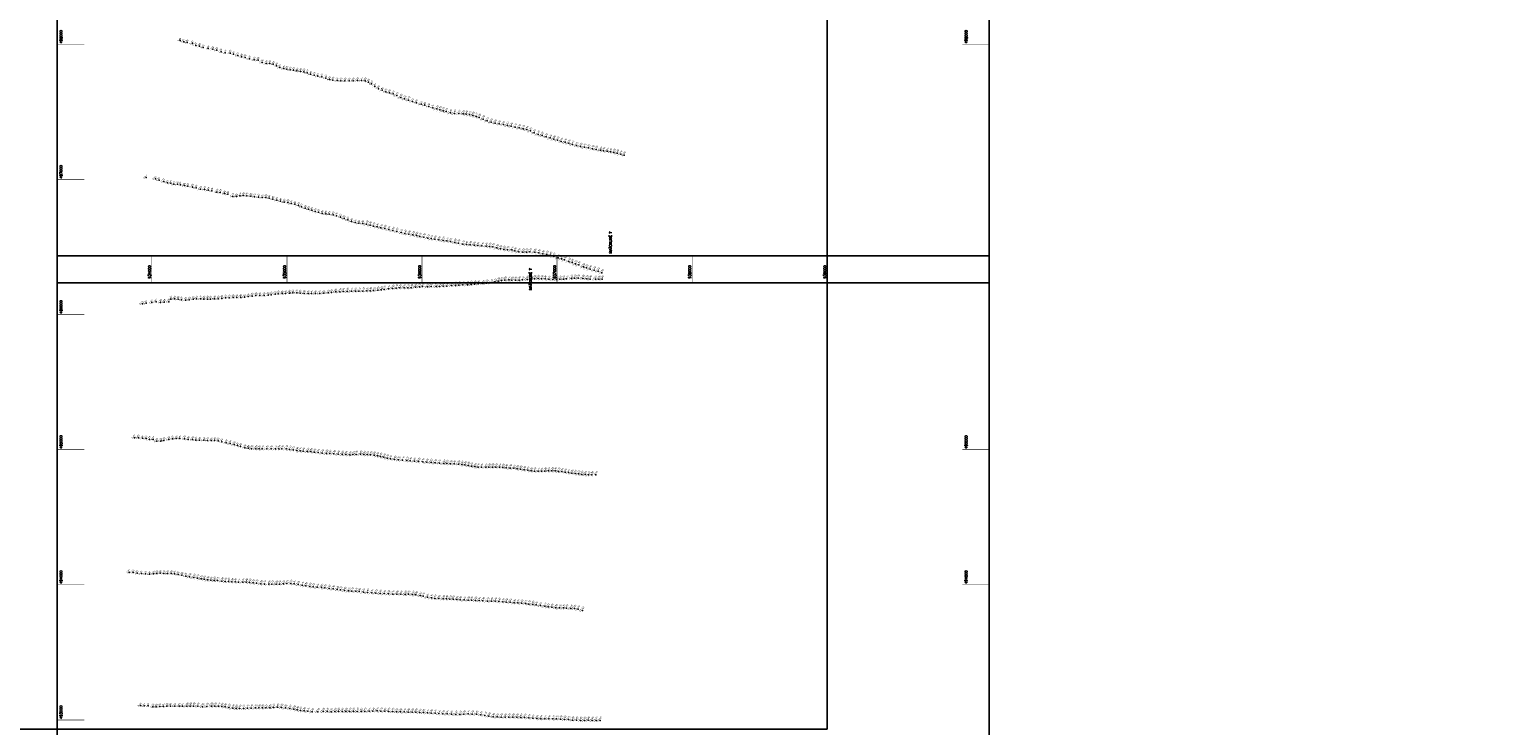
# Model space of a CAD drawing. Header units: feet. Extents: x 923032 to 950902, y 470215 to 606658.
# Tile 3 of 66: x 933094 to 944000, y 492958 to 498111. Entities that reach past the tile are written whole.
import ezdxf
from ezdxf.enums import TextEntityAlignment as Align

# ---------------------------------------------------------------- set-up
doc = ezdxf.new("R2010")
doc.units = ezdxf.units.FT
doc.header["$MEASUREMENT"] = 0
doc.header["$XCLIPFRAME"] = 0
doc.header["$PDSIZE"] = 100
doc.linetypes.add('DASHED', pattern=[0.75, 0.5, -0.25])
doc.linetypes.add('DASHED2', pattern=[0.375, 0.25, -0.125])
doc.layers.add('ALIGNSPACE-24x36', color=1, linetype='DASHED2', plot=False)
for name, color, linetype in [('ELEV8', 7, 'Continuous'), ('GRID-LABELS-X', 7, 'Continuous'), ('GRID-LABELS-Y', 7, 'Continuous'), ('GRID-TICKS-X', 7, 'Continuous'), ('GRID-TICKS-Y', 7, 'Continuous'), ('MATCHLINE', 7, 'DASHED'), ('POINTS8', 7, 'Continuous')]:
    doc.layers.add(name, color=color, linetype=linetype)
doc.layers.add('MrSID', color=251, linetype='Continuous', transparency=0.2)
doc.styles.add('MM-STANDARD', font='txt', dxfattribs={"height": 1})
doc.styles.get("Standard").update_dxf_attribs({"font": 'simplex.shx'})
picture_1 = doc.add_image_def('image1.sid', size_in_pixel=(6320, 6967))

msp = doc.modelspace()

# ---------------------------------------------------------------- linework, layer by layer
at = {"layer": 'ALIGNSPACE-24x36'}
for points in [[(933300, 500490), (940200, 500490), (940200, 496235), (933300, 496235)], [(933300, 496435), (940200, 496435), (940200, 492179), (933300, 492179)]]:
    msp.add_lwpolyline(points, close=True, dxfattribs=at)
at = {"layer": 'GRID-TICKS-X', "const_width": 4, "flags": 128}
for points in [[(934000, 496435), (934000, 496235)], [(935000, 496435), (935000, 496235)], [(936000, 496435), (936000, 496235)], [(937000, 496435), (937000, 496235)], [(938000, 496435), (938000, 496235)], [(939000, 496435), (939000, 496235)]]:
    msp.add_lwpolyline(points, dxfattribs=at)
at = {"layer": 'GRID-TICKS-Y', "const_width": 4, "flags": 128}
for points in [[(933300, 498000), (933500, 498000)], [(940000, 498000), (940200, 498000)], [(933300, 497000), (933500, 497000)], [(933300, 496000), (933500, 496000)], [(933300, 495000), (933500, 495000)], [(940000, 495000), (940200, 495000)], [(933300, 494000), (933500, 494000)], [(940000, 494000), (940200, 494000)], [(933300, 493000), (933500, 493000)]]:
    msp.add_lwpolyline(points, dxfattribs=at)
at = {"layer": 'MATCHLINE'}
for p, q in [((933300, 496435), (939300, 496435)), ((933300, 496235), (939300, 496235))]:
    msp.add_line(p, q, dxfattribs=at)
at = {"layer": 'POINTS8', "color": 250, "linetype": 'Continuous', "lineweight": 0, "transparency": 33554687}
for p in [(934210, 498030, 9), (934236, 498021, 9), (934262, 498016, 8), (934302, 498007, 6), (934325, 497994, 7), (934354, 497988, 3), (934381, 497978, 3), (934417, 497971, 3), (934451, 497965, 3), (934481, 497959, 2), (934513, 497947, 2), (934543, 497939, 2), (934580, 497937, -1), (934604, 497929, -2), (934636, 497918, -4), (934663, 497909, -3), (934690, 497904, -3), (934722, 497893, -2), (934758, 497887, -2), (934786, 497883, -2), (934816, 497868, -3), (934847, 497860, -4), (934873, 497859, -4), (934899, 497854, -4), (934923, 497843, -4), (934948, 497830, -4), (934977, 497823, -4), (935000, 497818, -4), (935024, 497813, -3), (935049, 497809, -3), (935074, 497804, -4), (935100, 497801, -4), (935126, 497797, -5), (935150, 497790, -5), (935175, 497780, -5), (935202, 497772, -6), (935229, 497766, -6), (935258, 497760, -6), (935288, 497752, -6), (935316, 497742, -6), (935341, 497737, -6), (935371, 497733, -5), (935400, 497731, -6), (935430, 497730, -6), (935460, 497731, -7), (935491, 497732, -8), (935522, 497733, -8), (935552, 497734, -9), (935580, 497732, -9), (935603, 497722, -8), (935627, 497708, -8), (935651, 497690, -8), (935678, 497673, -8), (935706, 497661, -8), (935733, 497650, -8), (935759, 497643, -9), (935786, 497635, -10), (935814, 497622, -11), (935843, 497608, -11), (935871, 497597, -11), (935900, 497589, -10), (935929, 497578, -9), (935959, 497569, -9), (935993, 497558, -8), (936020, 497550, -8), (936050, 497540, -9), (936080, 497532, -10), (936110, 497524, -11), (936133, 497517, -12), (936156, 497510, -13), (936179, 497503, -13), (936210, 497495, -13), (936240, 497490, -13), (936272, 497489, -14), (936304, 497487, -14), (936328, 497484, -14), (936353, 497481, -15), (936377, 497475, -15), (936400, 497468, -15), (936424, 497460, -16), (936453, 497448, -16), (936482, 497435, -17), (936512, 497425, -16), (936541, 497418, -16), (936572, 497412, -16), (936603, 497407, -16), (936632, 497401, -16), (936661, 497395, -15), (936691, 497389, -15), (936720, 497383, -16), (936749, 497377, -16), (936776, 497370, -16), (936803, 497360, -16), (936830, 497346, -16), (936859, 497335, -16), (936889, 497327, -16), (936919, 497317, -16), (936950, 497308, -16), (936977, 497299, -16), (937004, 497291, -16), (937031, 497283, -16), (937060, 497276, -16), (937087, 497270, -16), (937114, 497261, -16), (937145, 497252, -17), (937174, 497245, -17), (937203, 497239, -17), (937233, 497234, -17), (937263, 497228, -17), (937290, 497223, -17), (937321, 497218, -16), (937345, 497214, -16), (937370, 497210, -16), (937395, 497206, -16), (937421, 497201, -16), (937446, 497196, -16), (937471, 497189, -17), (937496, 497181, -16), (933957, 497015, 7), (934026, 497005, 7), (934053, 496997, 7), (934088, 496987, 7), (934115, 496977, 8), (934140, 496973, 7), (934164, 496966, 6), (934189, 496966, 5), (934213, 496962, 5), (934242, 496957, 2), (934266, 496951, 0), (934300, 496945, -2), (934328, 496939, -3), (934360, 496928, -4), (934391, 496926, -4), (934417, 496921, -4), (934444, 496917, -3), (934482, 496908, -3), (934507, 496905, -3), (934539, 496896, -4), (934562, 496891, -4), (934652, 496881, -5), (934677, 496882, -5), (934704, 496880, -5), (934599, 496876, -4), (934627, 496874, -5), (934734, 496877, -6), (934761, 496873, -5), (934790, 496871, -4), (934817, 496868, -4), (934845, 496867, -4), (934869, 496863, -4), (934897, 496855, -4), (934925, 496847, -5), (934952, 496840, -7), (934980, 496834, -7), (935008, 496830, -7), (935032, 496823, -6), (935059, 496817, -6), (935085, 496809, -5), (935109, 496799, -5), (935136, 496788, -6), (935160, 496780, -6), (935184, 496773, -6), (935209, 496765, -6), (935234, 496758, -6), (935261, 496750, -6), (935287, 496746, -6), (935313, 496743, -6), (935342, 496740, -7), (935368, 496732, -7), (935397, 496723, -8), (935423, 496712, -8), (935451, 496701, -9), (935478, 496691, -9), (935505, 496683, -10), (935533, 496677, -10), (935561, 496674, -10), (935590, 496670, -10), (935616, 496663, -10), (935642, 496656, -10), (935667, 496650, -10), (935696, 496644, -11), (935725, 496638, -11), (935754, 496630, -11), (935784, 496623, -11), (935813, 496616, -11), (935847, 496608, -12), (935874, 496601, -12), (935903, 496596, -13), (935933, 496591, -13), (935959, 496586, -13), (935985, 496580, -13), (936014, 496574, -14), (936044, 496567, -14), (936069, 496563, -14), (936095, 496559, -14), (936125, 496553, -15), (936156, 496550, -15), (936183, 496546, -15), (936211, 496541, -16), (936243, 496535, -15), (936270, 496530, -15), (936303, 496523, -15), (936329, 496519, -15), (936357, 496518, -16), (936386, 496514, -16), (936413, 496511, -16), (936444, 496509, -16), (936474, 496507, -16), (936500, 496505, -17), (936525, 496502, -17), (936555, 496495, -16), (936581, 496488, -16), (936607, 496483, -16), (936634, 496481, -16), (936664, 496479, -16), (936688, 496472, -16), (936716, 496466, -16), (936747, 496464, -16), (936774, 496464, -16), (936799, 496465, -16), (936835, 496463, -16), (936865, 496457, -16), (936895, 496450, -16), (936925, 496446, -16), (936951, 496440, -16), (936975, 496431, -16), (937008, 496421, -16), (937032, 496413, -16), (937056, 496406, -16), (937088, 496394, -16), (937112, 496386, -16), (937137, 496376, -16), (937161, 496368, -16), (937195, 496355, -17), (937218, 496346, -17), (937244, 496338, -17), (936390, 496226, -16), (936417, 496228, -16), (936451, 496230, -16), (936478, 496233, -16), (936513, 496237, -16), (936540, 496242, -16), (936565, 496248, -16), (936589, 496252, -16), (936614, 496256, -16), (936642, 496257, -16), (936666, 496255, -16), (936692, 496255, -16), (936719, 496256, -16), (936745, 496257, -16), (936779, 496260, -16), (936807, 496263, -16), (936833, 496266, -16), (936860, 496268, -16), (936885, 496266, -16), (936912, 496265, -16), (936938, 496262, -16), (936969, 496260, -16), (936997, 496260, -16), (937021, 496262, -16), (937047, 496263, -16), (937071, 496265, -16), (937106, 496268, -16), (937130, 496270, -16), (937157, 496270, -16), (937191, 496269, -16), (937220, 496266, -17), (937245, 496264, -17), (937275, 496330, -17), (937284, 496262, -17), (937304, 496322, -17), (937309, 496263, -17), (937332, 496311, -17), (937334, 496263, -17), (934167, 496117, -6), (934330, 496117, -4), (934360, 496117, -4), (934465, 496117, -6), (934491, 496118, -7), (934517, 496121, -7), (934545, 496124, -7), (934573, 496125, -8), (934601, 496126, -8), (934629, 496126, -8), (934658, 496128, -8), (934686, 496130, -8), (934713, 496134, -7), (934742, 496138, -6), (934771, 496141, -7), (934800, 496141, -7), (934831, 496141, -8), (934860, 496144, -7), (934884, 496147, -8), (934912, 496152, -7), (934936, 496155, -8), (934965, 496156, -8), (934989, 496157, -8), (935018, 496160, -8), (935044, 496161, -9), (935073, 496161, -8), (935097, 496160, -8), (935127, 496158, -9), (935158, 496157, -8), (935182, 496157, -9), (935212, 496156, -10), (935244, 496157, -9), (935274, 496159, -9), (935305, 496162, -9), (935329, 496164, -10), (935361, 496168, -10), (935391, 496170, -10), (935416, 496171, -10), (935446, 496172, -10), (935477, 496173, -10), (935507, 496173, -10), (935532, 496174, -11), (935562, 496175, -11), (935591, 496176, -12), (935617, 496177, -12), (935642, 496178, -12), (935672, 496182, -13), (935697, 496184, -13), (935721, 496187, -13), (935751, 496191, -14), (935782, 496194, -14), (935809, 496197, -14), (935836, 496198, -14), (935867, 496200, -14), (935896, 496200, -15), (935921, 496200, -15), (935951, 496204, -15), (935981, 496207, -15), (936005, 496208, -15), (936041, 496207, -15), (936068, 496208, -15), (936104, 496209, -15), (936130, 496209, -16), (936157, 496211, -16), (936185, 496212, -16), (936219, 496215, -16), (936247, 496217, -16), (936274, 496219, -16), (936302, 496220, -16), (936336, 496222, -16), (936363, 496224, -16), (933930, 496081, 6), (933959, 496085, 6), (934001, 496090, 3), (934032, 496095, 1), (934065, 496091, -2), (934092, 496092, -3), (934125, 496094, -6), (934141, 496116, -5), (934194, 496114, -7), (934220, 496109, -7), (934248, 496107, -7), (934276, 496110, -5), (934305, 496115, -4), (934386, 496116, -5), (934411, 496116, -5), (934435, 496116, -6), (933871, 495089, 7), (933900, 495089, 4), (933930, 495085, 2), (933958, 495083, 0), (933982, 495077, -3), (934011, 495077, -5), (934036, 495063, -6), (934066, 495064, -6), (934090, 495068, -6), (934125, 495075, -6), (934153, 495080, -6), (934180, 495084, -6), (934207, 495084, -6), (934242, 495082, -6), (934270, 495077, -6), (934302, 495075, -6), (934326, 495072, -6), (934352, 495070, -7), (934386, 495070, -6), (934413, 495069, -7), (934439, 495069, -7), (934464, 495068, -7), (934490, 495066, -8), (934517, 495059, -8), (934551, 495052, -8), (934580, 495046, -8), (934609, 495039, -9), (934633, 495032, -9), (934657, 495025, -9), (934689, 495015, -10), (934714, 495011, -10), (934738, 495008, -10), (934769, 495007, -11), (934794, 495007, -11), (934818, 495006, -11), (934851, 495007, -11), (934883, 495007, -11), (934915, 495007, -12), (934939, 495008, -12), (934963, 495008, -12), (934995, 495007, -12), (935020, 495003, -12), (935046, 494999, -12), (935073, 494994, -12), (935097, 494991, -12), (935121, 494989, -13), (935152, 494987, -12), (935177, 494986, -13), (935204, 494982, -13), (935231, 494979, -13), (935262, 494975, -13), (935293, 494973, -13), (935317, 494972, -13), (935348, 494970, -14), (935380, 494967, -14), (935410, 494965, -14), (935436, 494964, -14), (935465, 494963, -13), (935489, 494964, -14), (935513, 494966, -13), (935545, 494967, -13), (935570, 494966, -14), (935595, 494964, -14), (935620, 494963, -14), (935645, 494960, -14), (935670, 494956, -14), (935694, 494951, -14), (935718, 494945, -14), (935742, 494939, -14), (935766, 494934, -14), (935797, 494928, -14), (935827, 494925, -14), (935857, 494924, -14), (935889, 494921, -14), (935913, 494919, -14), (935944, 494915, -14), (935975, 494913, -14), (936006, 494910, -14), (936036, 494907, -14), (936067, 494906, -15), (936098, 494903, -15), (936129, 494901, -15), (936161, 494899, -14), (936185, 494898, -15), (936212, 494896, -15), (936239, 494895, -15), (936270, 494894, -15), (936294, 494891, -15), (936318, 494888, -15), (936342, 494884, -15), (936366, 494879, -15), (936391, 494875, -15), (936415, 494872, -15), (936440, 494871, -15), (936472, 494870, -15), (936496, 494871, -15), (936522, 494872, -15), (936547, 494872, -15), (936573, 494871, -16), (936599, 494869, -16), (936623, 494867, -16), (936654, 494865, -16), (936679, 494863, -16), (936705, 494860, -16), (936730, 494856, -16), (936757, 494852, -16), (936783, 494848, -16), (936808, 494844, -16), (936833, 494842, -16), (936859, 494841, -16), (936884, 494841, -16), (936910, 494842, -16), (936936, 494844, -16), (936962, 494844, -16), (936986, 494843, -16), (937011, 494840, -16), (937035, 494838, -16), (937059, 494834, -16), (937084, 494831, -16), (937109, 494827, -16), (937134, 494824, -16), (937159, 494821, -16), (937183, 494818, -16), (937208, 494816, -16), (937233, 494814, -16), (937257, 494814, -16), (937288, 494815, -16), (933833, 494092, 7), (933862, 494091, 8), (933892, 494086, 4), (933923, 494083, 1), (933952, 494081, -2), (933983, 494078, -4), (934012, 494082, -6), (934036, 494084, -7), (934061, 494086, -7), (934090, 494085, -8), (934117, 494084, -8), (934144, 494084, -8), (934168, 494082, -8), (934194, 494077, -9), (934223, 494071, -9), (934251, 494065, -10), (934279, 494060, -10), (934310, 494055, -10), (934339, 494050, -10), (934364, 494045, -10), (934388, 494041, -10), (934413, 494037, -10), (934437, 494034, -11), (934461, 494033, -10), (934486, 494031, -11), (934518, 494028, -11), (934543, 494026, -11), (934567, 494025, -11), (934592, 494023, -12), (934617, 494022, -12), (934641, 494020, -12), (934673, 494021, -12), (934699, 494020, -12), (934723, 494018, -12), (934750, 494015, -11), (934775, 494012, -11), (934807, 494008, -11), (934833, 494006, -12), (934865, 494006, -12), (934889, 494006, -12), (934920, 494006, -12), (934944, 494005, -13), (934974, 494008, -13), (934999, 494009, -13), (935028, 494010, -13), (935053, 494007, -13), (935084, 494002, -13), (935114, 493997, -13), (935140, 493993, -13), (935170, 493989, -13), (935194, 493985, -13), (935225, 493982, -13), (935256, 493980, -13), (935281, 493977, -14), (935312, 493973, -13), (935343, 493970, -13), (935373, 493965, -13), (935397, 493962, -13), (935427, 493958, -13), (935457, 493955, -13), (935481, 493954, -14), (935511, 493952, -14), (935535, 493950, -14), (935566, 493946, -14), (935596, 493944, -14), (935628, 493940, -14), (935659, 493939, -14), (935690, 493937, -14), (935721, 493935, -14), (935752, 493934, -14), (935783, 493932, -14), (935814, 493931, -14), (935844, 493930, -14), (935875, 493929, -14), (935900, 493930, -14), (935931, 493929, -14), (935955, 493926, -14), (935986, 493921, -14), (936009, 493915, -14), (936040, 493908, -14), (936070, 493903, -14), (936094, 493900, -14), (936125, 493898, -15), (936157, 493897, -15), (936181, 493896, -14), (936206, 493895, -14), (936230, 493894, -15), (936258, 493891, -15), (936283, 493889, -15), (936313, 493888, -15), (936342, 493887, -15), (936366, 493887, -15), (936396, 493885, -15), (936423, 493883, -15), (936451, 493882, -15), (936486, 493880, -15), (936514, 493880, -15), (936543, 493879, -15), (936570, 493877, -15), (936598, 493874, -15), (936624, 493872, -16), (936653, 493871, -16), (936683, 493868, -16), (936709, 493866, -16), (936737, 493864, -16), (936766, 493861, -16), (936791, 493858, -16), (936820, 493855, -16), (936846, 493851, -16), (936877, 493846, -16), (936909, 493841, -16), (936934, 493837, -16), (936961, 493834, -16), (936991, 493831, -16), (937019, 493829, -16), (937047, 493829, -16), (937071, 493828, -16), (937103, 493826, -16), (937129, 493825, -16), (937157, 493821, -16), (937188, 493811, -16), (933917, 493106, 8), (933944, 493104, 4), (933972, 493104, 1), (934008, 493097, -2), (934033, 493097, -4), (934059, 493099, -6), (934086, 493100, -7), (934112, 493101, -7), (934137, 493102, -7), (934169, 493102, -8), (934203, 493102, -9), (934227, 493102, -9), (934259, 493102, -10), (934284, 493102, -10), (934309, 493102, -10), (934341, 493101, -10), (934375, 493098, -11), (934408, 493099, -11), (934442, 493103, -10), (934467, 493103, -10), (934493, 493102, -11), (934518, 493099, -11), (934543, 493097, -11), (934571, 493092, -11), (934599, 493088, -11), (934624, 493085, -11), (934649, 493085, -11), (934678, 493085, -12), (934708, 493086, -12), (934736, 493088, -12), (934768, 493089, -12), (934793, 493089, -12), (934819, 493089, -12), (934844, 493089, -12), (934873, 493090, -12), (934900, 493093, -12), (934930, 493094, -12), (934960, 493093, -13), (934990, 493089, -13), (935021, 493085, -13), (935052, 493080, -14), (935077, 493075, -14), (935100, 493071, -14), (935127, 493068, -14), (935156, 493064, -14), (935381, 493063, -14), (935464, 493063, -14), (935492, 493063, -14), (935520, 493063, -14), (935578, 493063, -14), (935608, 493064, -14), (935637, 493066, -14), (935667, 493067, -14), (935696, 493066, -14), (935724, 493064, -15), (935753, 493063, -15), (935188, 493061, -14), (935229, 493061, -14), (935269, 493062, -14), (935299, 493062, -14), (935327, 493061, -14), (935355, 493062, -14), (935409, 493062, -14), (935437, 493062, -14), (935549, 493062, -14), (935782, 493062, -15), (935811, 493061, -15), (935841, 493060, -15), (935869, 493059, -15), (935898, 493058, -14), (935927, 493058, -14), (935954, 493058, -14), (935982, 493056, -14), (936011, 493054, -15), (936040, 493052, -15), (936068, 493051, -14), (936097, 493049, -14), (936126, 493047, -14), (936155, 493046, -15), (936186, 493044, -15), (936218, 493042, -15), (936250, 493041, -15), (936281, 493041, -15), (936310, 493043, -15), (936341, 493044, -15), (936372, 493043, -15), (936404, 493042, -15), (936435, 493038, -15), (936466, 493033, -15), (936496, 493028, -15), (936527, 493024, -15), (936557, 493022, -15), (936586, 493021, -15), (936616, 493020, -15), (936644, 493021, -15), (936673, 493021, -15), (936703, 493020, -15), (936731, 493019, -16), (936760, 493019, -16), (936790, 493016, -15), (936820, 493012, -16), (936850, 493010, -16), (936879, 493009, -15), (936909, 493007, -15), (936938, 493008, -15), (936968, 493008, -16), (936997, 493007, -16), (937026, 493006, -16), (937055, 493004, -16), (937085, 493002, -16), (937114, 492999, -16), (937144, 492998, -15), (937174, 492997, -15), (937203, 492997, -16), (937231, 492998, -16), (937260, 492997, -16), (937289, 492997, -16), (937318, 492997, -16)]:
    msp.add_point(p, dxfattribs=at)

# ---------------------------------------------------------------- texts
at = {"layer": 'ELEV8', "color": 18, "true_color": 0x000000, "transparency": 33554687, "style": 'MM-STANDARD'}
for s, p in [('9.44', (934210, 498030, 9)), ('8.61', (934236, 498021, 9)), ('8.38', (934262, 498016, 8)), ('6.42', (934302, 498007, 6)), ('7.23', (934325, 497994, 7)), ('2.94', (934354, 497988, 3)), ('3.19', (934381, 497978, 3)), ('3.42', (934417, 497971, 3)), ('2.52', (934451, 497965, 3)), ('2.18', (934481, 497959, 2)), ('1.98', (934513, 497947, 2)), ('1.76', (934543, 497939, 2)), ('-0.95', (934580, 497937, -1)), ('-2.16', (934604, 497929, -2)), ('-3.52', (934636, 497918, -4)), ('-2.98', (934663, 497909, -3)), ('-2.78', (934690, 497904, -3)), ('-2.43', (934722, 497893, -2)), ('-2.11', (934758, 497887, -2)), ('-2.03', (934786, 497883, -2)), ('-2.56', (934816, 497868, -3)), ('-3.70', (934847, 497860, -4)), ('-4.40', (934873, 497859, -4)), ('-4.20', (934899, 497854, -4)), ('-3.80', (934923, 497843, -4)), ('-4.00', (934948, 497830, -4)), ('-3.90', (934977, 497823, -4)), ('-3.50', (935000, 497818, -4)), ('-3.20', (935024, 497813, -3)), ('-3.10', (935049, 497809, -3)), ('-3.50', (935074, 497804, -4)), ('-4.40', (935100, 497801, -4)), ('-5.00', (935126, 497797, -5)), ('-5.10', (935150, 497790, -5)), ('-5.30', (935175, 497780, -5)), ('-5.70', (935202, 497772, -6)), ('-6.00', (935229, 497766, -6)), ('-6.10', (935258, 497760, -6)), ('-6.10', (935288, 497752, -6)), ('-6.00', (935316, 497742, -6)), ('-5.73', (935341, 497737, -6)), ('-5.31', (935371, 497733, -5)), ('-5.70', (935400, 497731, -6)), ('-6.50', (935430, 497730, -6)), ('-7.30', (935460, 497731, -7)), ('-8.00', (935491, 497732, -8)), ('-8.40', (935522, 497733, -8)), ('-8.70', (935552, 497734, -9)), ('-8.80', (935580, 497732, -9)), ('-8.50', (935603, 497722, -8)), ('-8.10', (935627, 497708, -8)), ('-7.80', (935651, 497690, -8)), ('-7.80', (935678, 497673, -8)), ('-7.80', (935706, 497661, -8)), ('-8.00', (935733, 497650, -8)), ('-8.60', (935759, 497643, -9)), ('-9.80', (935786, 497635, -10)), ('-10.70', (935814, 497622, -11)), ('-10.90', (935843, 497608, -11)), ('-11.00', (935871, 497597, -11)), ('-10.40', (935900, 497589, -10)), ('-9.40', (935929, 497578, -9)), ('-8.60', (935959, 497569, -9)), ('-8.20', (935993, 497558, -8)), ('-8.40', (936020, 497550, -8)), ('-9.10', (936050, 497540, -9)), ('-9.70', (936080, 497532, -10)), ('-11.10', (936110, 497524, -11)), ('-11.80', (936133, 497517, -12)), ('-12.70', (936156, 497510, -13)), ('-13.20', (936179, 497503, -13)), ('-13.40', (936210, 497495, -13)), ('-13.40', (936240, 497490, -13)), ('-13.70', (936272, 497489, -14)), ('-14.10', (936304, 497487, -14)), ('-14.40', (936328, 497484, -14)), ('-14.70', (936353, 497481, -15)), ('-14.80', (936377, 497475, -15)), ('-15.30', (936400, 497468, -15)), ('-16.00', (936424, 497460, -16)), ('-16.40', (936453, 497448, -16)), ('-16.90', (936482, 497435, -17)), ('-16.50', (936512, 497425, -16)), ('-16.00', (936541, 497418, -16)), ('-16.00', (936572, 497412, -16)), ('-15.80', (936603, 497407, -16)), ('-15.50', (936632, 497401, -16)), ('-15.40', (936661, 497395, -15)), ('-15.30', (936691, 497389, -15)), ('-15.50', (936720, 497383, -16)), ('-15.70', (936749, 497377, -16)), ('-15.90', (936776, 497370, -16)), ('-16.20', (936803, 497360, -16)), ('-16.20', (936830, 497346, -16)), ('-16.20', (936859, 497335, -16)), ('-16.00', (936889, 497327, -16)), ('-16.10', (936919, 497317, -16)), ('-16.10', (936950, 497308, -16)), ('-15.90', (936977, 497299, -16)), ('-16.00', (937004, 497291, -16)), ('-16.00', (937031, 497283, -16)), ('-16.20', (937060, 497276, -16)), ('-16.40', (937087, 497270, -16)), ('-16.40', (937114, 497261, -16)), ('-16.70', (937145, 497252, -17)), ('-16.60', (937174, 497245, -17)), ('-16.70', (937203, 497239, -17)), ('-16.60', (937233, 497234, -17)), ('-16.70', (937263, 497228, -17)), ('-16.60', (937290, 497223, -17)), ('-16.50', (937321, 497218, -16)), ('-16.50', (937345, 497214, -16)), ('-16.50', (937370, 497210, -16)), ('-16.40', (937395, 497206, -16)), ('-16.30', (937421, 497201, -16)), ('-16.40', (937446, 497196, -16)), ('-16.60', (937471, 497189, -17)), ('-16.50', (937496, 497181, -16)), ('6.57', (933957, 497015, 7)), ('6.53', (934026, 497005, 7)), ('6.65', (934053, 496997, 7)), ('6.73', (934088, 496987, 7)), ('7.51', (934115, 496977, 8)), ('6.86', (934140, 496973, 7)), ('5.67', (934164, 496966, 6)), ('5.30', (934189, 496966, 5)), ('5.02', (934213, 496962, 5)), ('2.25', (934242, 496957, 2)), ('-0.15', (934266, 496951, 0)), ('-1.83', (934300, 496945, -2)), ('-3.25', (934328, 496939, -3)), ('-4.39', (934360, 496928, -4)), ('-4.39', (934391, 496926, -4)), ('-4.16', (934417, 496921, -4)), ('-3.39', (934444, 496917, -3)), ('-2.78', (934482, 496908, -3)), ('-3.18', (934507, 496905, -3)), ('-3.86', (934539, 496896, -4)), ('-4.20', (934562, 496891, -4)), ('-4.48', (934599, 496876, -4)), ('-4.61', (934627, 496874, -5)), ('-4.79', (934652, 496881, -5)), ('-5.00', (934677, 496882, -5)), ('-5.20', (934704, 496880, -5)), ('-5.50', (934734, 496877, -6)), ('-5.10', (934761, 496873, -5)), ('-4.20', (934790, 496871, -4)), ('-3.70', (934817, 496868, -4)), ('-4.00', (934845, 496867, -4)), ('-4.40', (934869, 496863, -4)), ('-4.40', (934897, 496855, -4)), ('-5.20', (934925, 496847, -5)), ('-6.90', (934952, 496840, -7)), ('-6.80', (934980, 496834, -7)), ('-7.00', (935008, 496830, -7)), ('-6.30', (935032, 496823, -6)), ('-5.80', (935059, 496817, -6)), ('-5.10', (935085, 496809, -5)), ('-4.97', (935109, 496799, -5)), ('-5.59', (935136, 496788, -6)), ('-6.00', (935160, 496780, -6)), ('-6.20', (935184, 496773, -6)), ('-5.76', (935209, 496765, -6)), ('-5.70', (935234, 496758, -6)), ('-5.60', (935261, 496750, -6)), ('-5.80', (935287, 496746, -6)), ('-6.20', (935313, 496743, -6)), ('-6.80', (935342, 496740, -7)), ('-7.20', (935368, 496732, -7)), ('-8.00', (935397, 496723, -8)), ('-8.50', (935423, 496712, -8)), ('-9.20', (935451, 496701, -9)), ('-9.20', (935478, 496691, -9)), ('-9.50', (935505, 496683, -10)), ('-9.80', (935533, 496677, -10)), ('-9.90', (935561, 496674, -10)), ('-10.10', (935590, 496670, -10)), ('-10.20', (935616, 496663, -10)), ('-10.40', (935642, 496656, -10)), ('-10.30', (935667, 496650, -10)), ('-10.60', (935696, 496644, -11)), ('-10.80', (935725, 496638, -11)), ('-10.80', (935754, 496630, -11)), ('-11.10', (935784, 496623, -11)), ('-11.20', (935813, 496616, -11)), ('-11.70', (935847, 496608, -12)), ('-12.20', (935874, 496601, -12)), ('-12.60', (935903, 496596, -13)), ('-13.10', (935933, 496591, -13)), ('-13.30', (935959, 496586, -13)), ('-13.40', (935985, 496580, -13)), ('-13.70', (936014, 496574, -14)), ('-14.10', (936044, 496567, -14)), ('-14.30', (936069, 496563, -14)), ('-14.50', (936095, 496559, -14)), ('-14.60', (936125, 496553, -15)), ('-15.00', (936156, 496550, -15)), ('-15.10', (936183, 496546, -15)), ('-15.50', (936211, 496541, -16)), ('-15.30', (936243, 496535, -15)), ('-15.20', (936270, 496530, -15)), ('-15.40', (936303, 496523, -15)), ('-15.40', (936329, 496519, -15)), ('-15.50', (936357, 496518, -16)), ('-15.60', (936386, 496514, -16)), ('-15.50', (936413, 496511, -16)), ('-15.90', (936444, 496509, -16)), ('-16.20', (936474, 496507, -16)), ('-16.70', (936500, 496505, -17)), ('-16.70', (936525, 496502, -17)), ('-16.30', (936555, 496495, -16)), ('-15.90', (936581, 496488, -16)), ('-15.90', (936607, 496483, -16)), ('-15.70', (936634, 496481, -16)), ('-16.00', (936664, 496479, -16)), ('-16.00', (936688, 496472, -16)), ('-16.00', (936716, 496466, -16)), ('-15.90', (936747, 496464, -16)), ('-16.20', (936774, 496464, -16)), ('-16.10', (936799, 496465, -16)), ('-16.30', (936835, 496463, -16)), ('-16.30', (936865, 496457, -16)), ('-16.40', (936895, 496450, -16)), ('-16.30', (936925, 496446, -16)), ('-16.40', (936951, 496440, -16)), ('-16.20', (936975, 496431, -16)), ('-16.20', (937008, 496421, -16)), ('-16.20', (937032, 496413, -16)), ('-16.30', (937056, 496406, -16)), ('-16.40', (937088, 496394, -16)), ('-16.30', (937112, 496386, -16)), ('-16.20', (937137, 496376, -16)), ('-16.30', (937161, 496368, -16)), ('-16.60', (937195, 496355, -17)), ('-16.60', (937218, 496346, -17)), ('-16.80', (937244, 496338, -17)), ('-17.10', (937275, 496330, -17)), ('-17.10', (937304, 496322, -17)), ('-16.80', (937332, 496311, -17)), ('-14.10', (935836, 496198, -14)), ('-14.40', (935867, 496200, -14)), ('-14.70', (935896, 496200, -15)), ('-14.90', (935921, 496200, -15)), ('-14.80', (935951, 496204, -15)), ('-14.70', (935981, 496207, -15)), ('-15.00', (936005, 496208, -15)), ('-15.00', (936041, 496207, -15)), ('-14.90', (936068, 496208, -15)), ('-15.00', (936104, 496209, -15)), ('-15.50', (936130, 496209, -16)), ('-15.90', (936157, 496211, -16)), ('-15.90', (936185, 496212, -16)), ('-15.50', (936219, 496215, -16)), ('-15.80', (936247, 496217, -16)), ('-15.70', (936274, 496219, -16)), ('-15.70', (936302, 496220, -16)), ('-15.80', (936336, 496222, -16)), ('-15.80', (936363, 496224, -16)), ('-15.80', (936390, 496226, -16)), ('-15.90', (936417, 496228, -16)), ('-15.60', (936451, 496230, -16)), ('-15.50', (936478, 496233, -16)), ('-15.70', (936513, 496237, -16)), ('-15.70', (936540, 496242, -16)), ('-15.70', (936565, 496248, -16)), ('-15.70', (936589, 496252, -16)), ('-15.80', (936614, 496256, -16)), ('-15.90', (936642, 496257, -16)), ('-15.80', (936666, 496255, -16)), ('-15.90', (936692, 496255, -16)), ('-15.90', (936719, 496256, -16)), ('-16.00', (936745, 496257, -16)), ('-15.90', (936779, 496260, -16)), ('-16.20', (936807, 496263, -16)), ('-16.30', (936833, 496266, -16)), ('-16.40', (936860, 496268, -16)), ('-16.30', (936885, 496266, -16)), ('-16.30', (936912, 496265, -16)), ('-16.30', (936938, 496262, -16)), ('-16.30', (936969, 496260, -16)), ('-16.30', (936997, 496260, -16)), ('-16.30', (937021, 496262, -16)), ('-16.10', (937047, 496263, -16)), ('-16.10', (937071, 496265, -16)), ('-16.30', (937106, 496268, -16)), ('-16.10', (937130, 496270, -16)), ('-16.20', (937157, 496270, -16)), ('-16.40', (937191, 496269, -16)), ('-16.70', (937220, 496266, -17)), ('-16.80', (937245, 496264, -17)), ('-17.00', (937284, 496262, -17)), ('-16.90', (937309, 496263, -17)), ('-16.80', (937334, 496263, -17)), ('0.97', (934032, 496095, 1)), ('-3.18', (934092, 496092, -3)), ('-5.55', (934125, 496094, -6)), ('-5.20', (934141, 496116, -5)), ('-6.00', (934167, 496117, -6)), ('-6.80', (934194, 496114, -7)), ('-6.90', (934220, 496109, -7)), ('-7.10', (934248, 496107, -7)), ('-5.20', (934276, 496110, -5)), ('-4.10', (934305, 496115, -4)), ('-4.00', (934330, 496117, -4)), ('-4.30', (934360, 496117, -4)), ('-5.00', (934386, 496116, -5)), ('-5.40', (934411, 496116, -5)), ('-5.90', (934435, 496116, -6)), ('-6.30', (934465, 496117, -6)), ('-6.80', (934491, 496118, -7)), ('-7.40', (934517, 496121, -7)), ('-7.10', (934545, 496124, -7)), ('-7.70', (934573, 496125, -8)), ('-7.80', (934601, 496126, -8)), ('-7.90', (934629, 496126, -8)), ('-7.90', (934658, 496128, -8)), ('-7.60', (934686, 496130, -8)), ('-7.00', (934713, 496134, -7)), ('-5.80', (934742, 496138, -6)), ('-7.00', (934771, 496141, -7)), ('-7.20', (934800, 496141, -7)), ('-7.80', (934831, 496141, -8)), ('-7.30', (934860, 496144, -7)), ('-7.50', (934884, 496147, -8)), ('-7.30', (934912, 496152, -7)), ('-7.50', (934936, 496155, -8)), ('-7.80', (934965, 496156, -8)), ('-8.30', (934989, 496157, -8)), ('-8.40', (935018, 496160, -8)), ('-8.60', (935044, 496161, -9)), ('-8.30', (935073, 496161, -8)), ('-8.40', (935097, 496160, -8)), ('-8.60', (935127, 496158, -9)), ('-8.50', (935158, 496157, -8)), ('-9.30', (935182, 496157, -9)), ('-9.50', (935212, 496156, -10)), ('-8.70', (935244, 496157, -9)), ('-9.00', (935274, 496159, -9)), ('-9.40', (935305, 496162, -9)), ('-9.60', (935329, 496164, -10)), ('-9.80', (935361, 496168, -10)), ('-10.00', (935391, 496170, -10)), ('-10.20', (935416, 496171, -10)), ('-10.30', (935446, 496172, -10)), ('-10.30', (935477, 496173, -10)), ('-10.50', (935507, 496173, -10)), ('-10.70', (935532, 496174, -11)), ('-11.10', (935562, 496175, -11)), ('-11.50', (935591, 496176, -12)), ('-11.90', (935617, 496177, -12)), ('-12.40', (935642, 496178, -12)), ('-12.80', (935672, 496182, -13)), ('-13.20', (935697, 496184, -13)), ('-13.30', (935721, 496187, -13)), ('-13.70', (935751, 496191, -14)), ('-13.60', (935782, 496194, -14)), ('-13.70', (935809, 496197, -14)), ('6.31', (933930, 496081, 6)), ('5.57', (933959, 496085, 6)), ('2.92', (934001, 496090, 3)), ('-1.88', (934065, 496091, -2)), ('7.27', (933871, 495089, 7)), ('4.43', (933900, 495089, 4)), ('2.06', (933930, 495085, 2)), ('0.23', (933958, 495083, 0)), ('-2.78', (933982, 495077, -3)), ('-4.52', (934011, 495077, -5)), ('-5.70', (934036, 495063, -6)), ('-6.30', (934066, 495064, -6)), ('-6.50', (934090, 495068, -6)), ('-6.40', (934125, 495075, -6)), ('-5.90', (934153, 495080, -6)), ('-5.90', (934180, 495084, -6)), ('-5.90', (934207, 495084, -6)), ('-6.10', (934242, 495082, -6)), ('-6.40', (934270, 495077, -6)), ('-6.40', (934302, 495075, -6)), ('-6.20', (934326, 495072, -6)), ('-6.60', (934352, 495070, -7)), ('-6.50', (934386, 495070, -6)), ('-6.70', (934413, 495069, -7)), ('-7.00', (934439, 495069, -7)), ('-7.20', (934464, 495068, -7)), ('-7.50', (934490, 495066, -8)), ('-7.80', (934517, 495059, -8)), ('-8.00', (934551, 495052, -8)), ('-8.50', (934580, 495046, -8)), ('-8.90', (934609, 495039, -9)), ('-9.10', (934633, 495032, -9)), ('-9.30', (934657, 495025, -9)), ('-9.60', (934689, 495015, -10)), ('-9.80', (934714, 495011, -10)), ('-10.30', (934738, 495008, -10)), ('-10.60', (934769, 495007, -11)), ('-10.80', (934794, 495007, -11)), ('-11.00', (934818, 495006, -11)), ('-11.20', (934851, 495007, -11)), ('-11.40', (934883, 495007, -11)), ('-11.70', (934915, 495007, -12)), ('-11.90', (934939, 495008, -12)), ('-12.00', (934963, 495008, -12)), ('-12.10', (934995, 495007, -12)), ('-12.30', (935020, 495003, -12)), ('-12.50', (935046, 494999, -12)), ('-12.40', (935073, 494994, -12)), ('-12.50', (935097, 494991, -12)), ('-12.60', (935121, 494989, -13)), ('-12.50', (935152, 494987, -12)), ('-12.80', (935177, 494986, -13)), ('-12.90', (935204, 494982, -13)), ('-13.10', (935231, 494979, -13)), ('-13.30', (935262, 494975, -13)), ('-13.30', (935293, 494973, -13)), ('-13.30', (935317, 494972, -13)), ('-13.50', (935348, 494970, -14)), ('-13.60', (935380, 494967, -14)), ('-13.80', (935410, 494965, -14)), ('-13.80', (935436, 494964, -14)), ('-13.40', (935465, 494963, -13)), ('-13.50', (935489, 494964, -14)), ('-13.40', (935513, 494966, -13)), ('-13.40', (935545, 494967, -13)), ('-13.50', (935570, 494966, -14)), ('-13.50', (935595, 494964, -14)), ('-13.80', (935620, 494963, -14)), ('-13.90', (935645, 494960, -14)), ('-13.90', (935670, 494956, -14)), ('-13.90', (935694, 494951, -14)), ('-14.10', (935718, 494945, -14)), ('-14.20', (935742, 494939, -14)), ('-14.30', (935766, 494934, -14)), ('-14.40', (935797, 494928, -14)), ('-14.30', (935827, 494925, -14)), ('-14.30', (935857, 494924, -14)), ('-14.30', (935889, 494921, -14)), ('-14.30', (935913, 494919, -14)), ('-14.20', (935944, 494915, -14)), ('-14.20', (935975, 494913, -14)), ('-14.20', (936006, 494910, -14)), ('-14.30', (936036, 494907, -14)), ('-14.60', (936067, 494906, -15)), ('-14.70', (936098, 494903, -15)), ('-14.70', (936129, 494901, -15)), ('-14.50', (936161, 494899, -14)), ('-14.70', (936185, 494898, -15)), ('-14.70', (936212, 494896, -15)), ('-14.80', (936239, 494895, -15)), ('-15.00', (936270, 494894, -15)), ('-15.10', (936294, 494891, -15)), ('-15.20', (936318, 494888, -15)), ('-15.30', (936342, 494884, -15)), ('-15.10', (936366, 494879, -15)), ('-15.00', (936391, 494875, -15)), ('-15.00', (936415, 494872, -15)), ('-15.00', (936440, 494871, -15)), ('-14.90', (936472, 494870, -15)), ('-15.00', (936496, 494871, -15)), ('-15.00', (936522, 494872, -15)), ('-15.30', (936547, 494872, -15)), ('-15.50', (936573, 494871, -16)), ('-15.80', (936599, 494869, -16)), ('-16.30', (936623, 494867, -16)), ('-16.50', (936654, 494865, -16)), ('-16.10', (936679, 494863, -16)), ('-15.90', (936705, 494860, -16)), ('-15.90', (936730, 494856, -16)), ('-15.90', (936757, 494852, -16)), ('-15.90', (936783, 494848, -16)), ('-16.00', (936808, 494844, -16)), ('-16.10', (936833, 494842, -16)), ('-16.10', (936859, 494841, -16)), ('-16.00', (936884, 494841, -16)), ('-15.90', (936910, 494842, -16)), ('-16.00', (936936, 494844, -16)), ('-16.20', (936962, 494844, -16)), ('-16.30', (936986, 494843, -16)), ('-16.20', (937011, 494840, -16)), ('-16.30', (937035, 494838, -16)), ('-16.40', (937059, 494834, -16)), ('-16.40', (937084, 494831, -16)), ('-16.30', (937109, 494827, -16)), ('-16.10', (937134, 494824, -16)), ('-16.00', (937159, 494821, -16)), ('-16.00', (937183, 494818, -16)), ('-16.10', (937208, 494816, -16)), ('-16.10', (937233, 494814, -16)), ('-16.30', (937257, 494814, -16)), ('-16.40', (937288, 494815, -16)), ('7.02', (933833, 494092, 7)), ('7.53', (933862, 494091, 8)), ('3.56', (933892, 494086, 4)), ('0.91', (933923, 494083, 1)), ('-2.11', (933952, 494081, -2)), ('-4.20', (933983, 494078, -4)), ('-5.80', (934012, 494082, -6)), ('-6.80', (934036, 494084, -7)), ('-7.00', (934061, 494086, -7)), ('-8.10', (934090, 494085, -8)), ('-8.20', (934117, 494084, -8)), ('-7.90', (934144, 494084, -8)), ('-8.00', (934168, 494082, -8)), ('-8.60', (934194, 494077, -9)), ('-9.30', (934223, 494071, -9)), ('-9.70', (934251, 494065, -10)), ('-10.00', (934279, 494060, -10)), ('-10.10', (934310, 494055, -10)), ('-10.30', (934339, 494050, -10)), ('-10.50', (934364, 494045, -10)), ('-10.50', (934388, 494041, -10)), ('-10.50', (934413, 494037, -10)), ('-10.60', (934437, 494034, -11)), ('-10.50', (934461, 494033, -10)), ('-10.70', (934486, 494031, -11)), ('-10.90', (934518, 494028, -11)), ('-11.10', (934543, 494026, -11)), ('-11.20', (934567, 494025, -11)), ('-11.60', (934592, 494023, -12)), ('-11.80', (934617, 494022, -12)), ('-11.70', (934641, 494020, -12)), ('-11.80', (934673, 494021, -12)), ('-11.90', (934699, 494020, -12)), ('-11.50', (934723, 494018, -12)), ('-11.20', (934750, 494015, -11)), ('-11.20', (934775, 494012, -11)), ('-11.30', (934807, 494008, -11)), ('-11.70', (934833, 494006, -12)), ('-11.80', (934865, 494006, -12)), ('-12.20', (934889, 494006, -12)), ('-12.40', (934920, 494006, -12)), ('-12.70', (934944, 494005, -13)), ('-13.10', (934974, 494008, -13)), ('-12.70', (934999, 494009, -13)), ('-12.70', (935028, 494010, -13)), ('-13.00', (935053, 494007, -13)), ('-13.00', (935084, 494002, -13)), ('-12.70', (935114, 493997, -13)), ('-12.80', (935140, 493993, -13)), ('-12.80', (935170, 493989, -13)), ('-13.10', (935194, 493985, -13)), ('-13.10', (935225, 493982, -13)), ('-13.30', (935256, 493980, -13)), ('-13.50', (935281, 493977, -14)), ('-13.40', (935312, 493973, -13)), ('-13.30', (935343, 493970, -13)), ('-13.20', (935373, 493965, -13)), ('-13.30', (935397, 493962, -13)), ('-13.40', (935427, 493958, -13)), ('-13.40', (935457, 493955, -13)), ('-13.70', (935481, 493954, -14)), ('-13.70', (935511, 493952, -14)), ('-13.80', (935535, 493950, -14)), ('-14.10', (935566, 493946, -14)), ('-14.40', (935596, 493944, -14)), ('-14.50', (935628, 493940, -14)), ('-14.30', (935659, 493939, -14)), ('-13.90', (935690, 493937, -14)), ('-13.90', (935721, 493935, -14)), ('-13.60', (935752, 493934, -14)), ('-13.70', (935783, 493932, -14)), ('-13.90', (935814, 493931, -14)), ('-13.80', (935844, 493930, -14)), ('-13.80', (935875, 493929, -14)), ('-14.10', (935900, 493930, -14)), ('-14.10', (935931, 493929, -14)), ('-14.00', (935955, 493926, -14)), ('-14.10', (935986, 493921, -14)), ('-14.20', (936009, 493915, -14)), ('-14.20', (936040, 493908, -14)), ('-14.30', (936070, 493903, -14)), ('-14.40', (936094, 493900, -14)), ('-14.60', (936125, 493898, -15)), ('-14.60', (936157, 493897, -15)), ('-14.40', (936181, 493896, -14)), ('-14.40', (936206, 493895, -14)), ('-14.60', (936230, 493894, -15)), ('-14.80', (936258, 493891, -15)), ('-15.00', (936283, 493889, -15)), ('-15.10', (936313, 493888, -15)), ('-15.20', (936342, 493887, -15)), ('-14.90', (936366, 493887, -15)), ('-15.00', (936396, 493885, -15)), ('-14.90', (936423, 493883, -15)), ('-14.90', (936451, 493882, -15)), ('-15.30', (936486, 493880, -15)), ('-15.40', (936514, 493880, -15)), ('-15.30', (936543, 493879, -15)), ('-15.20', (936570, 493877, -15)), ('-15.40', (936598, 493874, -15)), ('-15.50', (936624, 493872, -16)), ('-15.50', (936653, 493871, -16)), ('-15.60', (936683, 493868, -16)), ('-15.60', (936709, 493866, -16)), ('-15.60', (936737, 493864, -16)), ('-15.70', (936766, 493861, -16)), ('-15.70', (936791, 493858, -16)), ('-15.80', (936820, 493855, -16)), ('-15.80', (936846, 493851, -16)), ('-16.00', (936877, 493846, -16)), ('-16.10', (936909, 493841, -16)), ('-15.90', (936934, 493837, -16)), ('-15.80', (936961, 493834, -16)), ('-15.80', (936991, 493831, -16)), ('-15.90', (937019, 493829, -16)), ('-15.80', (937047, 493829, -16)), ('-15.90', (937071, 493828, -16)), ('-16.00', (937103, 493826, -16)), ('-15.90', (937129, 493825, -16)), ('-15.90', (937157, 493821, -16)), ('-15.60', (937188, 493811, -16)), ('8.04', (933917, 493106, 8)), ('4.14', (933944, 493104, 4)), ('1.20', (933972, 493104, 1)), ('-1.85', (934008, 493097, -2)), ('-3.66', (934033, 493097, -4)), ('-5.50', (934059, 493099, -6)), ('-6.60', (934086, 493100, -7)), ('-7.10', (934112, 493101, -7)), ('-7.40', (934137, 493102, -7)), ('-8.10', (934169, 493102, -8)), ('-9.20', (934203, 493102, -9)), ('-9.40', (934227, 493102, -9)), ('-10.00', (934259, 493102, -10)), ('-10.30', (934284, 493102, -10)), ('-10.40', (934309, 493102, -10)), ('-10.50', (934341, 493101, -10)), ('-10.60', (934375, 493098, -11)), ('-10.70', (934408, 493099, -11)), ('-10.50', (934442, 493103, -10)), ('-10.50', (934467, 493103, -10)), ('-10.70', (934493, 493102, -11)), ('-10.80', (934518, 493099, -11)), ('-11.00', (934543, 493097, -11)), ('-11.30', (934571, 493092, -11)), ('-11.00', (934599, 493088, -11)), ('-10.80', (934624, 493085, -11)), ('-11.10', (934649, 493085, -11)), ('-11.70', (934678, 493085, -12)), ('-11.70', (934708, 493086, -12)), ('-11.60', (934736, 493088, -12)), ('-11.70', (934768, 493089, -12)), ('-12.00', (934793, 493089, -12)), ('-12.30', (934819, 493089, -12)), ('-12.20', (934844, 493089, -12)), ('-12.20', (934873, 493090, -12)), ('-12.30', (934900, 493093, -12)), ('-12.40', (934930, 493094, -12)), ('-12.80', (934960, 493093, -13)), ('-12.90', (934990, 493089, -13)), ('-13.10', (935021, 493085, -13)), ('-13.60', (935052, 493080, -14)), ('-13.60', (935077, 493075, -14)), ('-13.50', (935100, 493071, -14)), ('-13.50', (935127, 493068, -14)), ('-13.70', (935156, 493064, -14)), ('-13.80', (935188, 493061, -14)), ('-14.00', (935229, 493061, -14)), ('-13.80', (935269, 493062, -14)), ('-13.80', (935299, 493062, -14)), ('-13.70', (935327, 493061, -14)), ('-13.70', (935355, 493062, -14)), ('-13.80', (935381, 493063, -14)), ('-13.80', (935409, 493062, -14)), ('-14.00', (935437, 493062, -14)), ('-14.10', (935464, 493063, -14)), ('-14.00', (935492, 493063, -14)), ('-13.70', (935520, 493063, -14)), ('-13.60', (935549, 493062, -14)), ('-13.80', (935578, 493063, -14)), ('-14.00', (935608, 493064, -14)), ('-14.20', (935637, 493066, -14)), ('-14.40', (935667, 493067, -14)), ('-14.40', (935696, 493066, -14)), ('-14.60', (935724, 493064, -15)), ('-14.80', (935753, 493063, -15)), ('-14.70', (935782, 493062, -15)), ('-14.60', (935811, 493061, -15)), ('-14.90', (935841, 493060, -15)), ('-14.60', (935869, 493059, -15)), ('-14.50', (935898, 493058, -14)), ('-14.40', (935927, 493058, -14)), ('-14.40', (935954, 493058, -14)), ('-14.50', (935982, 493056, -14)), ('-14.60', (936011, 493054, -15)), ('-14.70', (936040, 493052, -15)), ('-14.50', (936068, 493051, -14)), ('-14.30', (936097, 493049, -14)), ('-14.30', (936126, 493047, -14)), ('-14.60', (936155, 493046, -15)), ('-14.90', (936186, 493044, -15)), ('-15.30', (936218, 493042, -15)), ('-15.30', (936250, 493041, -15)), ('-15.10', (936281, 493041, -15)), ('-15.20', (936310, 493043, -15)), ('-15.30', (936341, 493044, -15)), ('-15.40', (936372, 493043, -15)), ('-15.40', (936404, 493042, -15)), ('-15.10', (936435, 493038, -15)), ('-15.10', (936466, 493033, -15)), ('-14.90', (936496, 493028, -15)), ('-14.90', (936527, 493024, -15)), ('-15.00', (936557, 493022, -15)), ('-15.10', (936586, 493021, -15)), ('-14.90', (936616, 493020, -15)), ('-15.20', (936644, 493021, -15)), ('-15.30', (936673, 493021, -15)), ('-15.30', (936703, 493020, -15)), ('-15.60', (936731, 493019, -16)), ('-15.50', (936760, 493019, -16)), ('-15.40', (936790, 493016, -15)), ('-15.50', (936820, 493012, -16)), ('-15.60', (936850, 493010, -16)), ('-15.40', (936879, 493009, -15)), ('-15.40', (936909, 493007, -15)), ('-15.40', (936938, 493008, -15)), ('-15.70', (936968, 493008, -16)), ('-15.70', (936997, 493007, -16)), ('-15.60', (937026, 493006, -16)), ('-15.60', (937055, 493004, -16)), ('-15.70', (937085, 493002, -16)), ('-15.50', (937114, 492999, -16)), ('-15.40', (937144, 492998, -15)), ('-15.40', (937174, 492997, -15)), ('-15.50', (937203, 492997, -16)), ('-15.60', (937231, 492998, -16)), ('-15.60', (937260, 492997, -16)), ('-15.70', (937289, 492997, -16)), ('-15.80', (937318, 492997, -16))]:
    msp.add_text(s, height=13, rotation=45, dxfattribs=at).set_placement(p, align=Align.BOTTOM_CENTER)
at = {"layer": 'GRID-LABELS-X'}
for s, height, p in [('MATCHLINE Y', 18.75, (937405, 496455)), ('934000', 18.8, (933992, 496268)), ('935000', 18.8, (934992, 496268)), ('936000', 18.8, (935992, 496268)), ('MATCHLINE Y', 18.75, (936813, 496183)), ('937000', 18.8, (936992, 496268)), ('938000', 18.8, (937992, 496268)), ('939000', 18.8, (938992, 496268))]:
    msp.add_text(s, height=height, rotation=90, dxfattribs=at).set_placement(p)
at = {"layer": 'GRID-LABELS-Y'}
for s, p in [('498000', (933337, 498009)), ('498000', (940038, 498009)), ('497000', (933337, 497009)), ('496000', (933337, 496009)), ('495000', (933337, 495009)), ('495000', (940038, 495009)), ('494000', (933337, 494009)), ('494000', (940038, 494009)), ('493000', (933337, 493009))]:
    msp.add_text(s, height=18.8, rotation=90, dxfattribs=at).set_placement(p)

# ---------------------------------------------------------------- pictures from other files: only their frames are drawn
at = {"layer": 'MrSID'}
image = msp.add_image(picture_1, insert=(923595, 492932), size_in_units=(20735, 22858), dxfattribs=at)
image.set_boundary_path([(-0.5, 6966.5), (-0.5, -0.5), (5914.2, -0.5), (5914.2, 954), (6219, 954), (6219, 2251.14), (4695, 2251.14), (4695, 6966.5), (-0.5, 6966.5)])

doc.saveas('drawing.dxf')
